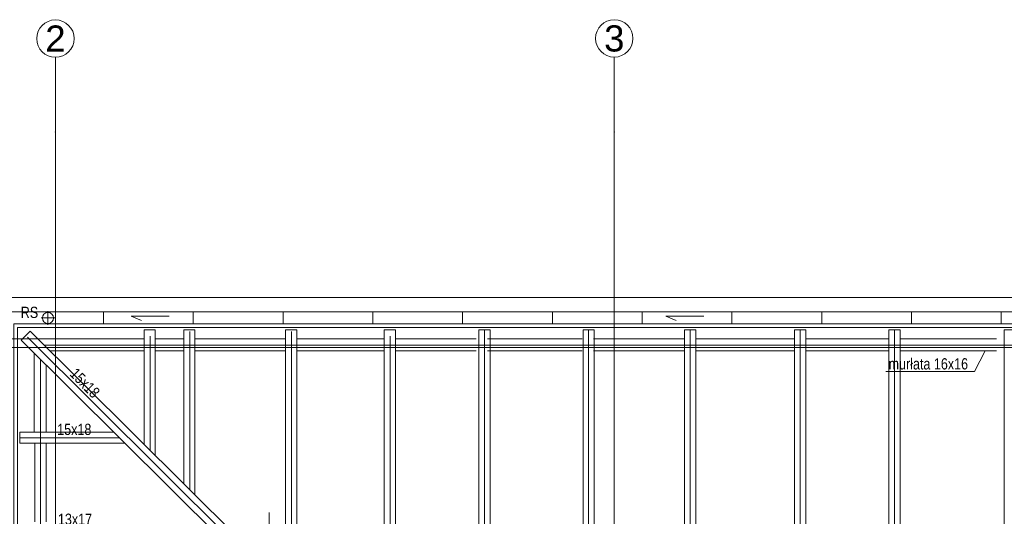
# Model space of a CAD drawing. Header units: millimetres. Extents: x -573548 to 674770, y -210017 to -47794.
# Tile 4 of 234: x 87468 to 100630, y -170793 to -164155. Entities that reach past the tile are written whole.
import ezdxf
from ezdxf.enums import TextEntityAlignment as Align

# ---------------------------------------------------------------- set-up
doc = ezdxf.new("R2010")
doc.units = ezdxf.units.MM
for name, color, linetype, lineweight in [('A.06 RZUT PODDASZA_is$0$detalokna_Nr_pióra__8', 8, 'Continuous', 9), ('A.06 RZUT PODDASZA_is$0$DIM MALY_Nr_pióra__8', 8, 'Continuous', 9), ('A.06 RZUT PODDASZA_is$0$murłata#1_Nr_pióra__7', 8, 'Continuous', 9), ('A.06 RZUT PODDASZA_is$0$Nowe_00 ZMIANY_Nr_pióra__59', 8, 'Continuous', 9), ('A.06 RZUT PODDASZA_is$0$opisy inne_Nr_pióra__1', 8, 'Continuous', 9), ('A.06 RZUT PODDASZA_is$0$OSIE_Nr_pióra__1', 8, 'Continuous', 9), ('A.06 RZUT PODDASZA_is$0$podwaliny_Nr_pióra__7', 8, 'Continuous', 9), ('A.06 RZUT PODDASZA_is$0$RURY SPUSTOWE_Nr_pióra__2', 8, 'Continuous', 9), ('A.06 RZUT PODDASZA_is$0$RURY SPUSTOWE_Nr_pióra__3', 8, 'Continuous', 9), ('A.06 RZUT PODDASZA_is$0$Structural - Grid', 8, 'Continuous', 9), ('A.06 RZUT PODDASZA_is$0$Structural - Grid_Nr_pióra__17', 8, 'Continuous', 9), ('A.06 RZUT PODDASZA_is$0$WIDOK_Nr_pióra__1', 8, 'Continuous', 9), ('A.06 RZUT PODDASZA_is$0$wiezba_Nr_pióra__2', 8, 'Continuous', 9)]:
    doc.layers.add(name, color=color, linetype=linetype, lineweight=lineweight)
doc.styles.add('A.06 RZUT PODDASZA_is$0$STYL_AUTOMATYCZNY_1', font='arial.ttf')
doc.styles.add('A.06 RZUT PODDASZA_is$0$STYL_AUTOMATYCZNY_6', font='arial.ttf', dxfattribs={"width": 0.8})

# ---------------------------------------------------------------- blocks, each defined once
blk = doc.blocks.new('A.06 RZUT PODDASZA_is$0$Standardowy znacznik osi')
at = {"layer": 'A.06 RZUT PODDASZA_is$0$Structural - Grid_Nr_pióra__17'}
for p, q in [((1000, 0), (0, 0)), ((1000, 0), (17855, 0)), ((17855, 0), (18855, 0))]:
    blk.add_line(p, q, dxfattribs=at)
for centre in [(-250, 0), (19105, 0)]:
    blk.add_circle(centre, 250, dxfattribs=at)
for p in [(1000, 0), (1000, 0), (17855, 0), (17855, 0)]:
    blk.add_point(p, dxfattribs=at)
at = {"layer": 'A.06 RZUT PODDASZA_is$0$Structural - Grid_Nr_pióra__17', "style": 'A.06 RZUT PODDASZA_is$0$STYL_AUTOMATYCZNY_1'}
for tag, p in [('AC_MarkerText_1_0', (5, -80)), ('AC_MarkerText_1_1', (19360, -80))]:
    blk.add_attdef(tag, text='', height=350, rotation=270, dxfattribs=at).set_placement(p, align=Align.TOP_CENTER)
blk = doc.blocks.new('A.06 RZUT PODDASZA_is$0$Standardowy znacznik osi_2')
at = {"layer": 'A.06 RZUT PODDASZA_is$0$Structural - Grid_Nr_pióra__17'}
for p, q in [((1000, 0), (0, 0)), ((1000, 0), (17853, 0)), ((17853, 0), (18853, 0))]:
    blk.add_line(p, q, dxfattribs=at)
for centre in [(-250, 0), (19103, 0)]:
    blk.add_circle(centre, 250, dxfattribs=at)
for p in [(1000, 0), (1000, 0), (17853, 0), (17853, 0)]:
    blk.add_point(p, dxfattribs=at)
at = {"layer": 'A.06 RZUT PODDASZA_is$0$Structural - Grid_Nr_pióra__17', "style": 'A.06 RZUT PODDASZA_is$0$STYL_AUTOMATYCZNY_1'}
for tag, p in [('AC_MarkerText_1_0', (5, -80)), ('AC_MarkerText_1_1', (19358, -80))]:
    blk.add_attdef(tag, text='', height=350, rotation=270, dxfattribs=at).set_placement(p, align=Align.TOP_CENTER)
blk = doc.blocks.new('A.06 RZUT PODDASZA_is$0$Standardowy znacznik osi_3')
at = {"layer": 'A.06 RZUT PODDASZA_is$0$Structural - Grid_Nr_pióra__17'}
blk.add_line((2962, 0), (40907, 0), dxfattribs=at)
at = {"layer": 'A.06 RZUT PODDASZA_is$0$Structural - Grid_Nr_pióra__17', "style": 'A.06 RZUT PODDASZA_is$0$STYL_AUTOMATYCZNY_1'}
for tag, p in [('AC_MarkerText_1_0', (-250, -335)), ('AC_MarkerText_1_1', (44119, -335))]:
    blk.add_attdef(tag, text='', height=350, rotation=180, dxfattribs=at).set_placement(p, align=Align.TOP_CENTER)
blk = doc.blocks.new('A.06 RZUT PODDASZA_is')
at = {"layer": 'A.06 RZUT PODDASZA_is$0$detalokna_Nr_pióra__8'}
blk.add_lwpolyline([(87417, -101263), (87417, -105505), (118397, -105505), (118397, -93155), (87390, -93155), (87390, -97553)], dxfattribs=at)
at = {"layer": 'A.06 RZUT PODDASZA_is$0$DIM MALY_Nr_pióra__8'}
for p, q in [((86530, -93305), (87823, -93305)), ((90752, -95627), (90752, -96191))]:
    blk.add_line(p, q, dxfattribs=at)
at = {"layer": 'A.06 RZUT PODDASZA_is$0$murłata#1_Nr_pióra__7'}
for p, q in [((87612, -94552), (87612, -93493)), ((87772, -94552), (87772, -93652)), ((87622, -95752), (87622, -94702)), ((87772, -95752), (87772, -94702))]:
    blk.add_line(p, q, dxfattribs=at)
at = {"layer": 'A.06 RZUT PODDASZA_is$0$Nowe_00 ZMIANY_Nr_pióra__59', "flags": 128}
blk.add_lwpolyline([(87340, -93105), (118447, -93105), (118447, -105555), (87340, -105555)], close=True, dxfattribs=at)
at = {"layer": 'A.06 RZUT PODDASZA_is$0$opisy inne_Nr_pióra__1'}
blk.add_lwpolyline([(98998, -93742), (100183, -93742), (100324, -93465)], dxfattribs=at)
at = {"layer": 'A.06 RZUT PODDASZA_is$0$OSIE_Nr_pióra__1'}
for p, q in [((87707, -93027), (87887, -93027)), ((87797, -93117), (87797, -92937)), ((87524, -93285), (93612, -99334)), ((89162, -94793), (89162, -93268)), ((89692, -95320), (89692, -93206)), ((91052, -96671), (91052, -93206)), ((92372, -97734), (92372, -93268)), ((93632, -93185), (93632, -105475)), ((95024, -93185), (95024, -105475)), ((96382, -93185), (96382, -98870)), ((97852, -93185), (97852, -105475)), ((99112, -93185), (99112, -105475)), ((118006, -93390), (87750, -93390)), ((87697, -97553), (87697, -93577)), ((88754, -94627), (87420, -94627))]:
    blk.add_line(p, q, dxfattribs=at)
at = {"layer": 'A.06 RZUT PODDASZA_is$0$podwaliny_Nr_pióra__7'}
for p, q in [((89082, -93305), (87675, -93305)), ((89612, -93305), (89232, -93305)), ((90972, -93305), (89762, -93305)), ((92292, -93305), (91122, -93305)), ((93522, -93305), (92442, -93305)), ((94939, -93305), (93672, -93305)), ((96307, -93305), (95089, -93305)), ((97777, -93305), (96457, -93305)), ((99037, -93305), (97927, -93305)), ((100478, -93305), (99187, -93305)), ((87826, -93465), (89082, -93465)), ((89232, -93465), (89612, -93465)), ((89762, -93465), (90972, -93465)), ((91122, -93465), (92292, -93465)), ((92442, -93465), (93522, -93465)), ((93672, -93465), (94939, -93465)), ((95089, -93465), (96307, -93465)), ((96457, -93465), (97777, -93465)), ((97927, -93465), (99037, -93465)), ((99187, -93465), (100478, -93465))]:
    blk.add_line(p, q, dxfattribs=at)
at = {"layer": 'A.06 RZUT PODDASZA_is$0$RURY SPUSTOWE_Nr_pióra__2'}
for points in [[(89416, -93001), (88909, -93001), (89046, -93060)], [(96562, -93001), (96055, -93001), (96193, -93060)]]:
    blk.add_lwpolyline(points, dxfattribs=at)
at = {"layer": 'A.06 RZUT PODDASZA_is$0$RURY SPUSTOWE_Nr_pióra__3'}
blk.add_circle((87797, -93027), 75, dxfattribs=at)
at = {"layer": 'A.06 RZUT PODDASZA_is$0$WIDOK_Nr_pióra__1'}
for p, q in [((88540, -93105), (88540, -92945)), ((89740, -93105), (89740, -92945)), ((90940, -93105), (90940, -92945)), ((92140, -93105), (92140, -92945)), ((93340, -93105), (93340, -92945)), ((94540, -93105), (94540, -92945)), ((95740, -93105), (95740, -92945)), ((96940, -93105), (96940, -92945)), ((98140, -93105), (98140, -92945)), ((99340, -93105), (99340, -92945)), ((100540, -93105), (100540, -92945))]:
    blk.add_line(p, q, dxfattribs=at)
for points in [[(82037, -101263), (82037, -105423), (87017, -105423), (87017, -105905), (118797, -105905), (118797, -92755), (86990, -92755), (86990, -93503), (80495, -93503), (80495, -97553)], [(87207, -105383), (87207, -105715), (118607, -105715), (118607, -92945), (87180, -92945), (87180, -97553)], [(87367, -101263), (87367, -105555), (118447, -105555), (118447, -93105), (87340, -93105), (87340, -97553)]]:
    blk.add_lwpolyline(points, dxfattribs=at)
at = {"layer": 'A.06 RZUT PODDASZA_is$0$wiezba_Nr_pióra__2'}
for p, q in [((87560, -93202), (87441, -93322)), ((87560, -93202), (93557, -99159)), ((93557, -93185), (93557, -105475)), ((93707, -93185), (93557, -93185)), ((93707, -93185), (93707, -105475)), ((94949, -93185), (94949, -105475)), ((95099, -93185), (94949, -93185)), ((95099, -93185), (95099, -105475)), ((96307, -93185), (96307, -98870)), ((96457, -93185), (96307, -93185)), ((96457, -93185), (96457, -98870)), ((97777, -93185), (97777, -105475)), ((97927, -93185), (97777, -93185)), ((97927, -93185), (97927, -105475)), ((99037, -93185), (99037, -105475)), ((99187, -93185), (99037, -93185)), ((99187, -93185), (99187, -105475)), ((100578, -93185), (100578, -105475)), ((100728, -93185), (100578, -93185)), ((87441, -93322), (93492, -99334)), ((88679, -94552), (87420, -94552)), ((87420, -94552), (87420, -94702)), ((88830, -94702), (87420, -94702))]:
    blk.add_line(p, q, dxfattribs=at)
for points in [[(89082, -94714), (89082, -93185), (89232, -93185), (89232, -94863)], [(89612, -95240), (89612, -93185), (89762, -93185), (89762, -95389)], [(90972, -96584), (90972, -93185), (91122, -93185), (91122, -96733)], [(92292, -97903), (92292, -93185), (92442, -93185), (92442, -98052)]]:
    blk.add_lwpolyline(points, dxfattribs=at)
at = {"layer": 'A.06 RZUT PODDASZA_is$0$Structural - Grid'}
ref = blk.add_blockref('A.06 RZUT PODDASZA_is$0$Standardowy znacznik osi_2', (87897, -108395), dxfattribs=dict(at, zscale=1000, rotation=90))
ref.add_attrib('AC_MarkerText_1', '2', dxfattribs={"layer": 'A.06 RZUT PODDASZA_is$0$Structural - Grid_Nr_pióra__17', "color": 20, "lineweight": 15, "true_color": 0xf73328, "height": 350, "rotation": 360, "style": 'A.06 RZUT PODDASZA_is$0$STYL_AUTOMATYCZNY_1'}).set_placement((87897, -108470), align=Align.TOP_CENTER)
ref.add_attrib('AC_MarkerText_1_1', '2', dxfattribs={"layer": 'A.06 RZUT PODDASZA_is$0$Structural - Grid_Nr_pióra__17', "color": 20, "lineweight": 15, "true_color": 0xf73328, "height": 350, "rotation": 360, "style": 'A.06 RZUT PODDASZA_is$0$STYL_AUTOMATYCZNY_1'}).set_placement((87897, -89117), align=Align.TOP_CENTER)
ref = blk.add_blockref('A.06 RZUT PODDASZA_is$0$Standardowy znacznik osi', (95367, -108395), dxfattribs=dict(at, zscale=1000, rotation=90))
ref.add_attrib('AC_MarkerText_1', '3', dxfattribs={"layer": 'A.06 RZUT PODDASZA_is$0$Structural - Grid_Nr_pióra__17', "color": 20, "lineweight": 15, "true_color": 0xf73328, "height": 350, "rotation": 360, "style": 'A.06 RZUT PODDASZA_is$0$STYL_AUTOMATYCZNY_1'}).set_placement((95367, -108470), align=Align.TOP_CENTER)
ref.add_attrib('AC_MarkerText_1_1', '3', dxfattribs={"layer": 'A.06 RZUT PODDASZA_is$0$Structural - Grid_Nr_pióra__17', "color": 20, "lineweight": 15, "true_color": 0xf73328, "height": 350, "rotation": 360, "style": 'A.06 RZUT PODDASZA_is$0$STYL_AUTOMATYCZNY_1'}).set_placement((95367, -89115), align=Align.TOP_CENTER)
at = {"layer": 'A.06 RZUT PODDASZA_is$0$Structural - Grid', "zscale": 1000, "rotation": 180}
blk.add_blockref('A.06 RZUT PODDASZA_is$0$Standardowy znacznik osi_3', (121687, -93420), dxfattribs=at)
at = {"layer": 'A.06 RZUT PODDASZA_is$0$opisy inne_Nr_pióra__1', "char_height": 150, "attachment_point": 5, "style": 'A.06 RZUT PODDASZA_is$0$STYL_AUTOMATYCZNY_6'}
for s, insert in [('\\A1;{\\pqc;\\fArial|b0|i0|c238|p0;\\W0.800000;RS}', (87550, -92953)), ('\\A1;{\\pqc;\\fArial|b0|i0|c238|p0;\\W0.800000;murłata 16x16}', (99565, -93641)), ('\\A1;{\\pqc;\\fArial|b0|i0|c238|p0;\\W0.800000;15x18}', (88149, -94517)), ('\\A1;{\\pqc;\\fArial|b0|i0|c238|p0;\\W0.800000;13x17}', (88159, -95718))]:
    blk.add_mtext(s, dxfattribs=dict(at, insert=insert))
at = {"layer": 'A.06 RZUT PODDASZA_is$0$opisy inne_Nr_pióra__1', "insert": (88290, -93896), "char_height": 150, "attachment_point": 5, "rotation": 314.8515, "style": 'A.06 RZUT PODDASZA_is$0$STYL_AUTOMATYCZNY_6'}
blk.add_mtext('\\A1;{\\pqc;\\fArial|b0|i0|c238|p0;\\W0.800000;15x18}', dxfattribs=at)

msp = doc.modelspace()

# ---------------------------------------------------------------- block references
at = {"color": 150}
msp.add_blockref('A.06 RZUT PODDASZA_is', (49, -75115), dxfattribs=at)

doc.saveas('drawing.dxf')
